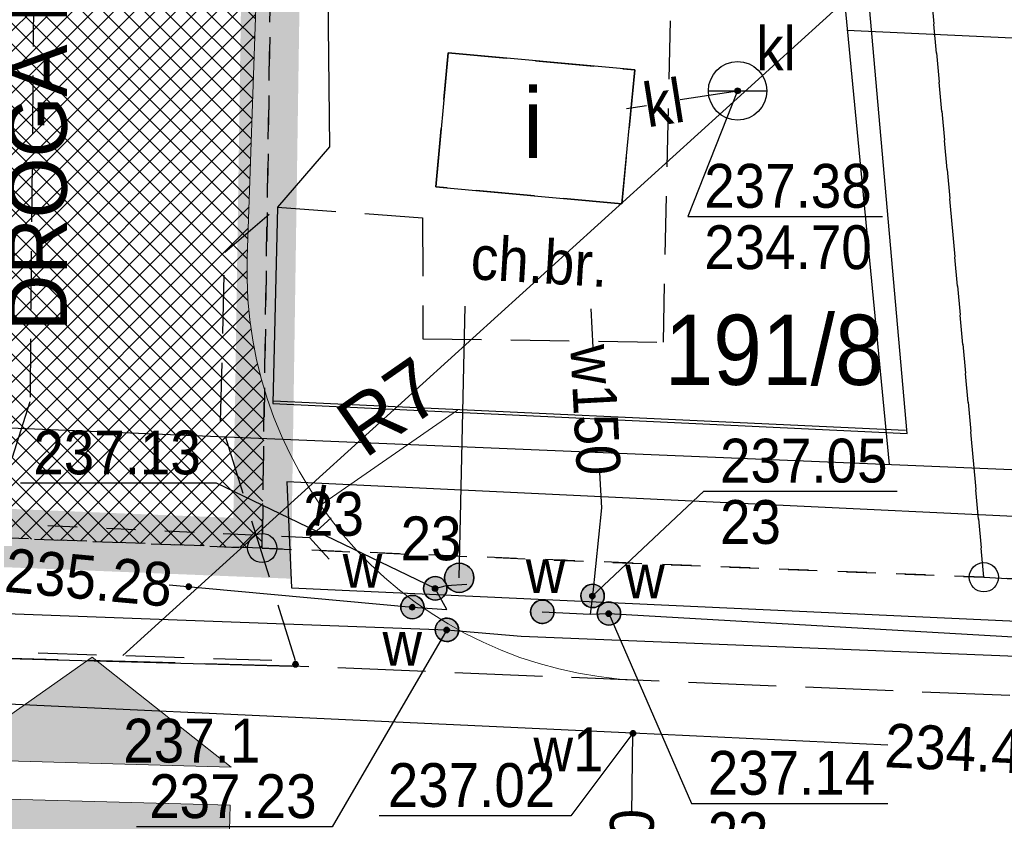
# Model space of a CAD drawing. Extents: x 40810 to 6568062, y -66833 to 5647073.
# Tile 8 of 32: x 6567819 to 6567836, y 5646942 to 5646956. Entities that reach past the tile are written whole.
import ezdxf
from ezdxf.enums import TextEntityAlignment as Align

# ---------------------------------------------------------------- set-up
doc = ezdxf.new("R2010")
doc.units = 0
doc.header["$MEASUREMENT"] = 0
for name, pattern in [('DGN_STYLE_2191', [1, -0.25, 0.5, -0.25]), ('DGN_STYLE_9021', [7.5, 3.75, 3.75]), ('KTCR02_05', [1.5, 1, -0.5]), ('KTJZ01_05', [2, 1.5, -0.5]), ('PZAG_03_05', [9, 4.5, 4.5])]:
    doc.linetypes.add(name, pattern=pattern)
doc.layers.get('0').update_dxf_attribs({"linetype": 'CONTINUOUS'})
doc.layers.get('Defpoints').update_dxf_attribs({"linetype": 'CONTINUOUS'})
for name, color, linetype in [('BDOT1', 7, 'CONTINUOUS'), ('EWID', 7, 'CONTINUOUS'), ('EWID_BUD', 7, 'CONTINUOUS'), ('GESUT1', 7, 'CONTINUOUS'), ('PZAG', 7, 'CONTINUOUS')]:
    doc.layers.add(name, color=color, linetype=linetype)
for name, color, linetype, lineweight in [('l.widokowa', 140, 'CONTINUOUS', 15), ('szraf1', 8, 'CONTINUOUS', 5), ('wymiarowanie', 176, 'CONTINUOUS', 9)]:
    doc.layers.add(name, color=color, linetype=linetype, lineweight=lineweight)
doc.styles.get("Standard").update_dxf_attribs({"font": 'GOTHIC.TTF'})
doc.styles.add('STYLE-GEO_140', font='geo_140.shx', dxfattribs={"bigfont": 'geo_140big.shx'})
doc.dimstyles.new('Skala 1-50', dxfattribs={"dimtxt": 1, "dimasz": 0.5, "dimexe": 0.5, "dimexo": 0.5, "dimgap": 0.2, "dimtad": 1, "dimtxsty": 'Standard', "dimblk": 'ARCHTICK', "dimcen": 0.5, "dimclrd": 256, "dimclre": 256, "dimadec": 0, "dimazin": 0, "dimtfac": 1, "dimtdec": 1, "dimtmove": 1, "dimatfit": 3, "dimldrblk": 'ARCHTICK', "dimfxl": 1, "dimlwd": -1, "dimlwe": -1, "dimarcsym": 0})

# ---------------------------------------------------------------- blocks, each defined once
blk = doc.blocks.new('DWG_H0_11')
at = {"layer": 'BDOT1', "linetype": 'Continuous'}
blk.add_hatch(color=7, dxfattribs=at).paths.add_polyline_path([(0.08999999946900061, -2.728484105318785e-10, 0.9999999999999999), (-0.09000000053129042, -2.728484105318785e-10, 0.9999999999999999)], flags=16)
at = {"layer": 'BDOT1', "color": 7, "linetype": 'Continuous'}
blk.add_lwpolyline([(0.08999999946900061, -2.728484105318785e-10, 0.9999999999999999), (-0.09000000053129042, -2.728484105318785e-10, 0.9999999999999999)], format="xyb", close=True, dxfattribs=at)
blk = doc.blocks.new('RTPW01_1')
at = {"layer": 'BDOT1', "color": 7, "linetype": 'Continuous'}
blk.add_circle((-5.311449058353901e-10, -2.728484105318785e-10), 0.09, dxfattribs=at)
blk.add_blockref('DWG_H0_11', (-5.311449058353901e-10, -2.728484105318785e-10), dxfattribs=at)
blk = doc.blocks.new('DWG_H0_16')
at = {"layer": 'GESUT1', "linetype": 'Continuous'}
blk.add_hatch(color=202, dxfattribs=at).paths.add_polyline_path([(0.006556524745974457, 0.3999462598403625, 0.9999999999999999), (-0.00655652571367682, -0.3999462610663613, 0.9999999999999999)], flags=16)
at = {"layer": 'GESUT1', "color": 202, "linetype": 'Continuous'}
blk.add_lwpolyline([(0.006556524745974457, 0.3999462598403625, 0.9999999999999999), (-0.00655652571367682, -0.3999462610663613, 0.9999999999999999)], format="xyb", close=True, dxfattribs=at)
blk = doc.blocks.new('SUUS25_2')
at = {"layer": 'GESUT1', "color": 202, "linetype": 'Continuous'}
blk.add_circle((-4.089088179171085e-09, 3.921741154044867e-09), 0.3999984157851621, dxfattribs=at)
at = {"layer": 'GESUT1', "color": 202, "linetype": 'Continuous', "xscale": 0.999996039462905, "yscale": 0.999996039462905, "zscale": 0.999996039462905, "rotation": 270.9391909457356}
blk.add_blockref('DWG_H0_16', (-4.089088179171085e-09, 3.921741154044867e-09), dxfattribs=at)
blk = doc.blocks.new('DWG_H0_17')
at = {"layer": 'GESUT1', "linetype": 'Continuous'}
blk.add_hatch(color=202, dxfattribs=at).paths.add_polyline_path([(-1.724401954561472e-09, 0.399999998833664, 0.9999999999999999), (-1.724401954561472e-09, -0.4000000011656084, 0.9999999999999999)], flags=16)
at = {"layer": 'GESUT1', "color": 202, "linetype": 'Continuous'}
blk.add_lwpolyline([(-1.724401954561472e-09, 0.399999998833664, 0.9999999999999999), (-1.724401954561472e-09, -0.4000000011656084, 0.9999999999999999)], format="xyb", close=True, dxfattribs=at)
blk = doc.blocks.new('SUUS25_3')
at = {"layer": 'GESUT1', "color": 202, "linetype": 'Continuous'}
blk.add_circle((-1.164153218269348e-09, 1.724401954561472e-09), 0.4, dxfattribs=at)
at = {"layer": 'GESUT1', "color": 202, "linetype": 'Continuous', "rotation": 270}
blk.add_blockref('DWG_H0_17', (-1.164153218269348e-09, 1.724401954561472e-09), dxfattribs=at)
blk = doc.blocks.new('DWG_H0_18')
at = {"layer": 'GESUT1', "linetype": 'Continuous'}
blk.add_hatch(color=202, dxfattribs=at).paths.add_polyline_path([(0.3996034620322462, -0.01780651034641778, 0.9999999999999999), (-0.39960346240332, 0.01780651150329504, 0.9999999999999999)], flags=16)
at = {"layer": 'GESUT1', "color": 202, "linetype": 'Continuous'}
blk.add_lwpolyline([(0.3996034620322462, -0.01780651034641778, 0.9999999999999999), (-0.39960346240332, 0.01780651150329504, 0.9999999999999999)], format="xyb", close=True, dxfattribs=at)
blk = doc.blocks.new('SUUS25_4')
at = {"layer": 'GESUT1', "color": 202, "linetype": 'Continuous'}
blk.add_circle((2.270098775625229e-09, 2.022716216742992e-09), 0.3999983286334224, dxfattribs=at)
at = {"layer": 'GESUT1', "color": 202, "linetype": 'Continuous', "xscale": 0.9999958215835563, "yscale": 0.9999958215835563, "zscale": 0.9999958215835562, "rotation": 2.551485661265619}
blk.add_blockref('DWG_H0_18', (2.270098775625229e-09, 2.022716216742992e-09), dxfattribs=at)
blk = doc.blocks.new('DWG_H0_19')
at = {"layer": 'GESUT1', "linetype": 'Continuous'}
blk.add_hatch(color=202, dxfattribs=at).paths.add_polyline_path([(-0.5000000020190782, -5.675246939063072e-10, 0.9999999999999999), (0.4999999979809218, -5.675246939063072e-10, 0.9999999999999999)], flags=16)
at = {"layer": 'GESUT1', "color": 202, "linetype": 'Continuous'}
blk.add_lwpolyline([(-0.5000000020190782, -5.675246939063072e-10, 0.9999999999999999), (0.4999999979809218, -5.675246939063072e-10, 0.9999999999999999)], format="xyb", close=True, dxfattribs=at)
blk = doc.blocks.new('SUUS30_1')
at = {"layer": 'GESUT1', "color": 202, "linetype": 'Continuous'}
blk.add_circle((-2.019078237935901e-09, -5.675246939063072e-10), 0.5, dxfattribs=at)
blk.add_blockref('DWG_H0_19', (-2.019078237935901e-09, -5.675246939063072e-10), dxfattribs=at)
blk = doc.blocks.new('DWG_H0_20')
at = {"layer": 'GESUT1', "linetype": 'Continuous'}
blk.add_hatch(color=202, dxfattribs=at).paths.add_polyline_path([(0.02613483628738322, 0.399145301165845, 0.9999999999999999), (-0.02613483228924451, -0.3991452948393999, 0.9999999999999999)], flags=16)
at = {"layer": 'GESUT1', "color": 202, "linetype": 'Continuous'}
blk.add_lwpolyline([(0.02613483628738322, 0.399145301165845, 0.9999999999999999), (-0.02613483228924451, -0.3991452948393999, 0.9999999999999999)], format="xyb", close=True, dxfattribs=at)
blk = doc.blocks.new('SUUS25_5')
at = {"layer": 'GESUT1', "color": 202, "linetype": 'Continuous'}
blk.add_circle((1.149601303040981e-09, 1.899024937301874e-09), 0.3999982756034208, dxfattribs=at)
at = {"layer": 'GESUT1', "color": 202, "linetype": 'Continuous', "xscale": 0.9999956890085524, "yscale": 0.9999956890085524, "zscale": 0.9999956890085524, "rotation": 273.7464568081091}
blk.add_blockref('DWG_H0_20', (1.149601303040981e-09, 1.899024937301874e-09), dxfattribs=at)
blk = doc.blocks.new('DWG_H0_21')
at = {"layer": 'GESUT1', "linetype": 'Continuous'}
blk.add_hatch(color=202, dxfattribs=at).paths.add_polyline_path([(-0.009521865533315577, 0.399886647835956, 0.9999999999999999), (0.0095218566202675, -0.3998866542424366, 0.9999999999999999)], flags=16)
at = {"layer": 'GESUT1', "color": 202, "linetype": 'Continuous'}
blk.add_lwpolyline([(-0.009521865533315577, 0.399886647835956, 0.9999999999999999), (0.0095218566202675, -0.3998866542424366, 0.9999999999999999)], format="xyb", close=True, dxfattribs=at)
blk = doc.blocks.new('SUUS25_6')
at = {"layer": 'GESUT1', "color": 202, "linetype": 'Continuous'}
blk.add_circle((-1.011358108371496e-09, 7.334165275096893e-09), 0.3999984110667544, dxfattribs=at)
at = {"layer": 'GESUT1', "color": 202, "linetype": 'Continuous', "xscale": 0.9999960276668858, "yscale": 0.9999960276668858, "zscale": 0.9999960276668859, "rotation": 268.6359708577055}
blk.add_blockref('DWG_H0_21', (-1.011358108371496e-09, 7.334165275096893e-09), dxfattribs=at)
blk = doc.blocks.new('DWG_H0_22')
at = {"layer": 'GESUT1', "linetype": 'Continuous'}
blk.add_hatch(color=202, dxfattribs=at).paths.add_polyline_path([(0.4000000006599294, -1.760781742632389e-09, 0.9999999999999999), (-0.399999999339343, -1.760781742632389e-09, 0.9999999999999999)], flags=16)
at = {"layer": 'GESUT1', "color": 202, "linetype": 'Continuous'}
blk.add_lwpolyline([(0.4000000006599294, -1.760781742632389e-09, 0.9999999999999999), (-0.399999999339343, -1.760781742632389e-09, 0.9999999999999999)], format="xyb", close=True, dxfattribs=at)
blk = doc.blocks.new('SUUS25_7')
at = {"layer": 'GESUT1', "color": 202, "linetype": 'Continuous'}
blk.add_circle((6.621121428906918e-10, -1.760781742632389e-09), 0.4, dxfattribs=at)
blk.add_blockref('DWG_H0_22', (6.621121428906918e-10, -1.760781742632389e-09), dxfattribs=at)
blk = doc.blocks.new('SUUS07_1')
at = {"layer": 'GESUT1', "color": 202, "linetype": 'Continuous'}
blk.add_line((-0.9999999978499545, -4.441972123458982e-09), (1.000000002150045, -4.441972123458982e-09), dxfattribs=at)
blk.add_circle((2.150045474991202e-09, -4.441972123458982e-09), 1, dxfattribs=at)
blk = doc.blocks.new('DWG_H0_28')
at = {"layer": 'GESUT1', "linetype": 'Continuous'}
blk.add_hatch(color=5, dxfattribs=at).paths.add_polyline_path([(0.08135013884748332, -0.005468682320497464, 0.9999999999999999), (-0.09864986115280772, -0.005468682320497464, 0.9999999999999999)], flags=16)
at = {"layer": 'GESUT1', "color": 5, "linetype": 'Continuous'}
blk.add_lwpolyline([(0.08135013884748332, -0.005468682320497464, 0.9999999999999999), (-0.09864986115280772, -0.005468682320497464, 0.9999999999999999)], format="xyb", close=True, dxfattribs=at)
blk = doc.blocks.new('SUPS02_1')
at = {"layer": 'GESUT1', "color": 5, "linetype": 'Continuous'}
blk.add_circle((-0.008649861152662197, -0.005468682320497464), 0.09, dxfattribs=at)
blk.add_blockref('DWG_H0_28', (-1.724401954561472e-09, 9.204086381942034e-10), dxfattribs=at)
blk = doc.blocks.new('DWG_H0_27')
at = {"layer": 'GESUT1', "linetype": 'Continuous'}
blk.add_hatch(color=44, dxfattribs=at).paths.add_polyline_path([(-0.09000000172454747, -2.954038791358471e-09, 0.9999999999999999), (0.08999999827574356, -2.954038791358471e-09, 0.9999999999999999)], flags=16)
at = {"layer": 'GESUT1', "color": 44, "linetype": 'Continuous'}
blk.add_lwpolyline([(-0.09000000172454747, -2.954038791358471e-09, 0.9999999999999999), (0.08999999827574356, -2.954038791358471e-09, 0.9999999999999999)], format="xyb", close=True, dxfattribs=at)
blk = doc.blocks.new('SUPS00_1')
at = {"layer": 'GESUT1', "color": 44, "linetype": 'Continuous'}
blk.add_circle((-1.724401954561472e-09, 4.496541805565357e-09), 0.09, dxfattribs=at)
blk.add_blockref('DWG_H0_27', (-1.724401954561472e-09, 4.496541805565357e-09), dxfattribs=at)
blk = doc.blocks.new('EGBP04_1')
at = {"layer": 'EWID', "color": 92, "linetype": 'Continuous'}
blk.add_circle((-2.328306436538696e-10, 3.899913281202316e-09), 0.5, dxfattribs=at)
blk = doc.blocks.new('_ArchTick')
at = {"color": 0, "linetype": 'ByBlock', "const_width": 0.15}
blk.add_lwpolyline([(-0.5, -0.5), (0.5, 0.5)], dxfattribs=at)
blk = doc.blocks.new('*D219')
at = {"layer": 'Defpoints', "color": 0}
for p in [(6567829.994073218, 5646951.811045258), (6567824.247027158, 5646947.811262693)]:
    blk.add_point(p, dxfattribs=at)
at = {"layer": 'wymiarowanie'}
blk.add_line((6567826.587958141, 5646949.440484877), (6567824.247027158, 5646947.811262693), dxfattribs=at)
at = {"layer": 'wymiarowanie', "linetype": 'Continuous', "xscale": 0.5, "yscale": 0.5, "zscale": 0.5, "rotation": 214.8368321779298}
blk.add_blockref('_ArchTick', (6567824.247027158, 5646947.811262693), dxfattribs=at)
at = {"layer": 'wymiarowanie', "color": 0, "linetype": 'Continuous', "insert": (6567825.420830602, 5646949.496364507), "char_height": 1, "attachment_point": 5, "rotation": 34.83683217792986}
blk.add_mtext('R7', dxfattribs=at)
blk = doc.blocks.new('ZJZAD')
at = {"layer": 'wymiarowanie', "linetype": 'Continuous'}
for points in [[(6567732.513927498, 5647006.678935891), (6567732.513927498, 5646999.738248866), (6567729.92421327, 5647003.208592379)], [(6567734.37367898, 5647006.678935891), (6567733.443803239, 5647006.678935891), (6567733.443803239, 5646999.738248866), (6567734.37367898, 5646999.738248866)], [(6567735.303554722, 5647006.678935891), (6567735.303554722, 5646999.738248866), (6567737.89326895, 5647003.208592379)]]:
    blk.add_hatch(color=1, dxfattribs=at).paths.add_polyline_path(points)
at = {"layer": 'wymiarowanie', "color": 1, "linetype": 'Continuous'}
for points in [[(6567732.513927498, 5647006.678935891), (6567732.513927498, 5646999.738248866), (6567729.92421327, 5647003.208592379), (6567732.513927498, 5647006.678935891)], [(6567735.303554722, 5647006.678935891), (6567735.303554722, 5646999.738248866), (6567737.89326895, 5647003.208592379), (6567735.303554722, 5647006.678935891)]]:
    blk.add_lwpolyline(points, dxfattribs=at)
blk.add_lwpolyline([(6567734.37367898, 5647006.678935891), (6567733.443803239, 5647006.678935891), (6567733.443803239, 5646999.738248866), (6567734.37367898, 5646999.738248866)], close=True, dxfattribs=at)

msp = doc.modelspace()

# ---------------------------------------------------------------- hatches: boundary and pattern name
at = {"layer": 'szraf1', "true_color": 0xc7c8ca}
h = msp.add_hatch(dxfattribs=at)
h.set_pattern_fill('ANSI37', color=9, scale=2, style=0)
h.set_pattern_definition([(45, (0, 0), (-0.1767766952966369, 0.1767766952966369), []), (135, (0, 0), (-0.1767766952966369, -0.1767766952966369), [])])
h.paths.add_polyline_path([(6567823.290277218, 5646949.789298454), (6567823.249822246, 5646947.075506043), (6567815.664571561, 5646947.380083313, 0.1966573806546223), (6567818.004233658, 5646952.370491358), (6567818.831690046, 5646976.873305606, 0.1608154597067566), (6567817.350105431, 5646983.958499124), (6567809.203317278, 5646997.767785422, 0.2654325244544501), (6567799.729148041, 5647003.178499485), (6567753.06303861, 5647002.389708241, 0.2081719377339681), (6567747.979839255, 5647000.074529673), (6567747.209997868, 5647008.789999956), (6567747.350053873, 5647008.792367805, 0.1638587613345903), (6567751.584473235, 5647007.366387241), (6567799.729148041, 5647008.178499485, -0.2744804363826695), (6567813.50975784, 5647000.308369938), (6567821.656545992, 5646986.49908364, -0.14264435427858), (6567823.866820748, 5646977.829202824), (6567822.996147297, 5646952.046635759, 0.08184528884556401)])

# ---------------------------------------------------------------- linework, layer by layer
at = {"layer": 'BDOT1', "color": 7, "linetype": 'Continuous'}
for p, q in [((6567824.06, 5646947.26), (6567824.43001667, 5646947.597223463)), ((6567819.587853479, 5646947.467363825), (6567820.087316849, 5646947.444204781)), ((6567820.586780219, 5646947.421045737), (6567821.086243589, 5646947.397886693)), ((6567821.585706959, 5646947.37472765), (6567822.085170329, 5646947.351568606)), ((6567822.584633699, 5646947.328409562), (6567823.084097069, 5646947.305250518)), ((6567823.583560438, 5646947.282091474), (6567824.06, 5646947.26)), ((6567824.06, 5646947.26), (6567824.397223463, 5646946.88998333))]:
    msp.add_line(p, q, dxfattribs=at)
at = {"layer": 'BDOT1', "color": 7, "linetype": 'KTCR02_05'}
for points in [[(6567817.92, 5646945.33), (6567823.82, 5646945.15), (6567822.54, 5646949.25), (6567822.61, 5646952.14), (6567823.51, 5646952.91), (6567825.99, 5646952.73), (6567826, 5646950.66), (6567830.11, 5646950.6), (6567830.25, 5646957.02), (6567824.37, 5646957.04), (6567822.67, 5646958.1), (6567822.71, 5646959.6), (6567819.37, 5646959.66), (6567819.28, 5646949.58)], [(6567826.22, 5646953.26), (6567826.43, 5646955.55), (6567829.62, 5646955.26), (6567829.4, 5646952.97)]]:
    msp.add_lwpolyline(points, close=True, dxfattribs=at)
at = {"layer": 'BDOT1', "color": 7, "linetype": 'DGN_STYLE_9021'}
for points in [[(6567833.53, 5646957.5), (6567824.42, 5646957.67), (6567824.37, 5646957.04), (6567824.4, 5646953.94), (6567823.51, 5646952.91), (6567823.43, 5646949.55), (6567834.28, 5646949.04), (6567833.53, 5646957.5)], [(6567834.25, 5646949.09), (6567823.44, 5646949.59)]]:
    msp.add_lwpolyline(points, dxfattribs=at)
at = {"layer": 'BDOT1', "color": 7, "linetype": 'Continuous'}
for points in [[(6567865.746776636, 5646946.204918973), (6567823.67, 5646948.21), (6567823.75, 5646946.4), (6567865.69, 5646944.47), (6567865.90439558, 5646944.455786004)], [(6567817.84, 5646945.22), (6567823.76, 5646945.06)]]:
    msp.add_lwpolyline(points, dxfattribs=at)
at = {"layer": 'BDOT1', "color": 7, "linetype": 'KTJZ01_05'}
msp.add_lwpolyline([(6567866.01, 5646943.32), (6567823.76, 5646945.06), (6567817.84, 5646945.22), (6567791.87, 5646946.65), (6567790.24, 5646946.69), (6567776.22, 5646946.95)], dxfattribs=at)
at = {"layer": 'EWID', "color": 92, "linetype": 'DGN_STYLE_2191'}
for p, q in [((6567823.249819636, 5646947.075506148), (6567823.41, 5646957.82)), ((6567823.41, 5646957.82), (6567823.249819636, 5646947.075506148)), ((6567834.602388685, 5646957.540215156), (6567835.59, 5646946.58)), ((6567835.59, 5646946.58), (6567834.602388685, 5646957.540215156)), ((6567752.41, 5646949.92), (6567823.249819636, 5646947.075506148)), ((6567823.249819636, 5646947.075506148), (6567752.41, 5646949.92)), ((6567823.249819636, 5646947.075506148), (6567835.59, 5646946.58)), ((6567835.59, 5646946.58), (6567823.249819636, 5646947.075506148)), ((6567835.59, 5646946.58), (6567847.46, 5646945.93)), ((6567847.46, 5646945.93), (6567835.59, 5646946.58))]:
    msp.add_line(p, q, dxfattribs=at)
at = {"layer": 'EWID_BUD', "color": 7, "linetype": 'Continuous'}
msp.add_lwpolyline([(6567826.22, 5646953.26), (6567829.4, 5646952.97), (6567829.62, 5646955.26), (6567826.43, 5646955.55)], close=True, dxfattribs=at)
at = {"layer": 'GESUT1', "color": 44, "linetype": 'Continuous'}
for points in [[(6567830.4, 5646954.75), (6567831.38, 5646954.9)], [(6567831.38, 5646954.9), (6567830.53, 5646952.75), (6567833.86, 5646952.75)], [(6567829.48, 5646954.6), (6567829.82, 5646954.65)], [(6567833.95, 5646943.71), (6567829.59, 5646943.91), (6567813.87, 5646944.64)], [(6567829.59, 5646943.91), (6567828.53, 5646942.5), (6567825.25, 5646942.5)], [(6567829.57, 5646942.53), (6567829.59, 5646943.91)]]:
    msp.add_lwpolyline(points, dxfattribs=at)
at = {"layer": 'GESUT1', "color": 230, "linetype": 'Continuous'}
msp.add_lwpolyline([(6567826.62, 5646946.57), (6567826.720687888, 5646951.21602588)], dxfattribs=at)
at = {"layer": 'GESUT1', "color": 5, "linetype": 'Continuous'}
for points in [[(6567828.868825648, 5646951.173488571), (6567828.90412061, 5646950.510447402)], [(6567829.017875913, 5646948.373473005), (6567829.05, 5646947.77)], [(6567826.21, 5646946.39), (6567822.47, 5646948.19), (6567819.12, 5646948.19)], [(6567828.9, 5646946.26), (6567830.8, 5646948.05), (6567834.11, 5646948.05)], [(6567829.05, 5646947.77), (6567828.9, 5646946.26), (6567828.86, 5646945.95)], [(6567806.087001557, 5646946.592410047), (6567808.63, 5646946.46), (6567814.799906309, 5646946.113931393), (6567814.87, 5646946.11), (6567826.41, 5646945.68), (6567827.68, 5646945.57), (6567840.8, 5646945.04), (6567842.03, 5646944.93), (6567851.89, 5646944.48), (6567864.28, 5646943.95), (6567865.957369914, 5646943.867919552)], [(6567821.66, 5646946.45), (6567825.82, 5646946.07), (6567826.41, 5646946.03), (6567826.21, 5646946.39), (6567826.4, 5646946.44), (6567826.75, 5646946.46)], [(6567828.04, 5646945.99), (6567828.86, 5646945.95)], [(6567828.86, 5646945.95), (6567829.18, 5646945.96), (6567843.41, 5646945.14), (6567858.42, 5646944.41)], [(6567829.18, 5646945.96), (6567830.59, 5646942.71), (6567833.95, 5646942.71)], [(6567826.41, 5646945.68), (6567824.45, 5646942.31), (6567821.1, 5646942.31)]]:
    msp.add_lwpolyline(points, dxfattribs=at)
at = {"layer": 'l.widokowa', "color": 5}
msp.add_line((6567823.866820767, 5646977.829203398), (6567822.996147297, 5646952.046635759), dxfattribs=at)
at = {"layer": 'l.widokowa', "color": 5, "linetype": 'Continuous'}
msp.add_line((6567829.719440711, 5646944.815696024), (6567829.206118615, 5646944.835710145), dxfattribs=at)
msp.add_arc((6567829.992159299, 5646951.810381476), 7, 178.0658650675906, 267.7672028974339, dxfattribs=at)
at = {"layer": 'PZAG', "color": 191, "linetype": 'PZAG_03_05'}
msp.add_line((6567833.25, 5646955.94), (6567865, 5646954.44), dxfattribs=at)
at = {"layer": 'PZAG', "color": 53, "linetype": 'Continuous'}
for points in [[(6567825.77, 5647033.63), (6567833.97, 5646948.51)], [(6567732.08, 5646952.75), (6567865.66, 5646947.19)]]:
    msp.add_lwpolyline(points, dxfattribs=at)
at = {"layer": 'wymiarowanie', "linetype": 'Continuous'}
msp.add_line((6567837.336958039, 5646960.183547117), (6567820.87, 5646945.24), dxfattribs=at)
at = {"layer": 'wymiarowanie', "color": 30, "linetype": 'KTJZ01_05', "const_width": 1}
msp.add_lwpolyline([(6567786.84, 5647009.460000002), (6567747.210000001, 5647008.789999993), (6567747.783237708, 5647002.30028596), (6567752.41, 5646949.92), (6567823.249822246, 5646947.075506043), (6567823.41, 5646957.820000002), (6567834.6, 5646957.54), (6567830.44, 5647003.7), (6567829.857942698, 5647010.192665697), (6567786.84, 5647009.460000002)], dxfattribs=at)

# ---------------------------------------------------------------- block references
at = {"layer": 'BDOT1', "color": 7, "linetype": 'Continuous', "xscale": 0.5, "yscale": 0.5, "zscale": 0.5}
msp.add_blockref('RTPW01_1', (6567823.82, 5646945.09), dxfattribs=at)
at = {"layer": 'EWID', "color": 92, "linetype": 'Continuous', "xscale": 0.5, "yscale": 0.5, "zscale": 0.5}
for p in [(6567823.25, 5646947.08), (6567835.59, 5646946.58)]:
    msp.add_blockref('EGBP04_1', p, dxfattribs=at)
at = {"layer": 'GESUT1', "color": 202, "linetype": 'Continuous', "xscale": 0.5, "yscale": 0.5, "zscale": 0.5}
for name, p in [('SUUS07_1', (6567831.38, 5646954.9)), ('SUUS30_1', (6567826.62, 5646946.57)), ('SUUS25_7', (6567829.18, 5646945.96))]:
    msp.add_blockref(name, p, dxfattribs=at)
at = {"layer": 'GESUT1', "color": 44, "linetype": 'Continuous', "xscale": 0.5, "yscale": 0.5, "zscale": 0.5}
for p in [(6567831.38, 5646954.9), (6567829.59, 5646943.91)]:
    msp.add_blockref('SUPS00_1', p, dxfattribs=at)
at = {"layer": 'GESUT1', "color": 202, "linetype": 'Continuous'}
for name, p, xscale, yscale, zscale, rotation in [('SUUS25_3', (6567826.21, 5646946.39), 0.5, 0.5, 0.5, 90), ('SUUS25_6', (6567828.9, 5646946.26), 0.5000019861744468, 0.5000019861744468, 0.5000019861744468, 91.3640291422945), ('SUUS25_2', (6567825.82, 5646946.07), 0.5000019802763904, 0.5000019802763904, 0.5000019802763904, 89.06080905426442), ('SUUS25_5', (6567828.04, 5646945.99), 0.5000021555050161, 0.5000021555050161, 0.5000021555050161, 86.25354319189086), ('SUUS25_4', (6567826.41, 5646945.68), 0.5000020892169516, 0.5000020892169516, 0.5000020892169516, 357.4485143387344)]:
    msp.add_blockref(name, p, dxfattribs=dict(at, xscale=xscale, yscale=yscale, zscale=zscale, rotation=rotation))
at = {"layer": 'GESUT1', "color": 5, "linetype": 'Continuous', "xscale": 0.5, "yscale": 0.5, "zscale": 0.5}
for p in [(6567822, 5646946.42), (6567826.21, 5646946.39), (6567828.9, 5646946.26), (6567825.82, 5646946.07), (6567829.18, 5646945.96), (6567826.41, 5646945.68)]:
    msp.add_blockref('SUPS02_1', p, dxfattribs=at)
at = {"layer": 'wymiarowanie', "color": 7, "linetype": 'Continuous', "xscale": 0.7, "yscale": 0.7, "zscale": 0.7, "rotation": 88.43840531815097}
msp.add_blockref('ZJZAD', (10393967.57403314, 943513.2482212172), dxfattribs=at)

# ---------------------------------------------------------------- texts
at = {"layer": 'BDOT1', "color": 7, "linetype": 'Continuous', "style": 'STYLE-GEO_140', "width": 0.9332799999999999}
msp.add_text('ch.br.', height=0.75, rotation=356.62645, dxfattribs=at).set_placement((6567827.992693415, 5646951.985933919), align=Align.MIDDLE_CENTER)
msp.add_text('237.1', height=0.75, dxfattribs=at).set_placement((6567822.046299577, 5646943.785), align=Align.MIDDLE_CENTER)
at = {"layer": 'EWID', "color": 92, "linetype": 'Continuous', "style": 'STYLE-GEO_140', "width": 0.9333000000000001}
msp.add_text('191/8', height=1.2, dxfattribs=at).set_placement((6567832.003597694, 5646950.47), align=Align.MIDDLE_CENTER)
at = {"layer": 'EWID_BUD', "color": 7, "linetype": 'Continuous', "style": 'STYLE-GEO_140', "width": 0.9333000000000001}
msp.add_text('i', height=1.2, dxfattribs=at).set_placement((6567827.881783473, 5646954.35), align=Align.MIDDLE_CENTER)
at = {"layer": 'GESUT1', "color": 44, "linetype": 'Continuous', "style": 'STYLE-GEO_140', "width": 0.9332799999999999}
msp.add_text('kl', height=0.75, dxfattribs=at).set_placement((6567832.037218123, 5646955.625), align=Align.MIDDLE_CENTER)
for s, rotation, p in [('kl', 8.972627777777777, (6567830.115095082, 5646954.696766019)), ('234.47', 357.3468583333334, (6567835.329646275, 5646943.64054394)), ('ks160', 89.25978611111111, (6567829.560174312, 5646941.366914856))]:
    msp.add_text(s, height=0.75, rotation=rotation, dxfattribs=at).set_placement(p, align=Align.MIDDLE_CENTER)
at = {"layer": 'GESUT1', "color": 44, "linetype": 'Continuous', "style": 'STYLE-GEO_140', "width": 0.93336}
for s, p in [('237.38', (6567830.81, 5646952.9)), ('234.70', (6567830.81, 5646951.85))]:
    msp.add_text(s, height=0.75, dxfattribs=at).set_placement(p)
at = {"layer": 'GESUT1', "color": 5, "linetype": 'Continuous', "style": 'STYLE-GEO_140', "width": 0.9332799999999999}
for s, rotation, p in [('w150', 273.0470916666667, (6567828.951294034, 5646949.442451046)), ('235.28', 354.7439722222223, (6567820.286176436, 5646946.576304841))]:
    msp.add_text(s, height=0.75, rotation=rotation, dxfattribs=at).set_placement(p, align=Align.MIDDLE_CENTER)
at = {"layer": 'GESUT1', "color": 5, "linetype": 'Continuous', "style": 'STYLE-GEO_140', "width": 0.93336}
for s, p in [('237.13', (6567822.201019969, 5646948.34)), ('23', (6567824.991019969, 5646947.29)), ('23', (6567826.658990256, 5646946.87)), ('237.23', (6567824.181019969, 5646942.46))]:
    msp.add_text(s, height=0.75, dxfattribs=at).set_placement(p, align=Align.RIGHT)
for s, p in [('237.05', (6567831.08, 5646948.2)), ('23', (6567831.08, 5646947.15)), ('w1', (6567827.89, 5646943.26)), ('237.14', (6567830.87, 5646942.86)), ('23', (6567830.87, 5646941.81))]:
    msp.add_text(s, height=0.75, dxfattribs=at).set_placement(p)
at = {"layer": 'GESUT1', "color": 250, "linetype": 'Continuous', "style": 'STYLE-GEO_140', "width": 0.9332799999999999}
for p in [(6567824.965884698, 5646946.775), (6567828.095884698, 5646946.685), (6567829.795884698, 5646946.595), (6567825.645884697, 5646945.445)]:
    msp.add_text('w', height=0.75, dxfattribs=at).set_placement(p, align=Align.MIDDLE_CENTER)
at = {"layer": 'GESUT1', "color": 44, "linetype": 'Continuous', "style": 'STYLE-GEO_140', "width": 0.93336}
msp.add_text('237.02', height=0.75, dxfattribs=at).set_placement((6567828.261554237, 5646942.65), align=Align.RIGHT)
at = {"layer": 'wymiarowanie', "linetype": 'Continuous', "insert": (6567818.910499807, 5646950.789338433), "char_height": 1, "width": 13.12399449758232, "attachment_point": 1, "rotation": 90}
msp.add_mtext('DROGA POŻAROWA', dxfattribs=at)

# ---------------------------------------------------------------- dimensions: what is measured, and where the dimension line sits
at = {"layer": 'wymiarowanie', "linetype": 'Continuous'}
dim = msp.add_radius_dim(center=(6567829.994073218, 5646951.811045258), mpoint=(6567824.247027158, 5646947.811262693), dimstyle='Skala 1-50', dxfattribs=at)
dim.commit()
dim.dimension.update_dxf_attribs({"geometry": '*D219', "text_midpoint": (6567824.43001667, 5646947.597223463), "dimtype": 164})

doc.saveas('drawing.dxf')
